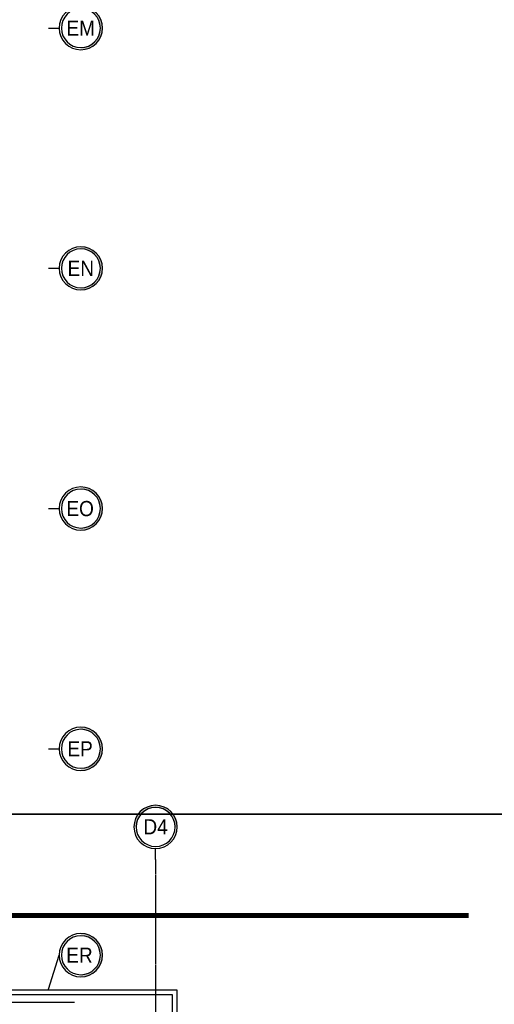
# Model space of a CAD drawing. Extents: x 3880 to 129921, y -116796 to -57711.
# Tile 40 of 110: x 51883 to 52584, y -102044 to -100589. Entities that reach past the tile are written whole.
import ezdxf
from ezdxf.enums import TextEntityAlignment as Align

# ---------------------------------------------------------------- set-up
doc = ezdxf.new("R2010")
doc.units = 0
doc.header["$LTSCALE"] = 2
for name, pattern in [('CENTER', [2, 1.25, -0.25, 0.25, -0.25]), ('DASHED', [0.75, 0.5, -0.25]), ('HIDDEN', [9.525, 6.35, -3.175])]:
    doc.linetypes.add(name, pattern=pattern)
doc.layers.get('0').update_dxf_attribs({"color": 101, "linetype": 'CONTINUOUS'})
for name, color, linetype in [('Det-metal', 141, 'CONTINUOUS'), ('E35', 6, 'CONTINUOUS'), ('E50', 3, 'CONTINUOUS'), ('Os-osie glowne', 1, 'CENTER'), ('Os-osie-opis', 2, 'CONTINUOUS'), ('W-izol-w', 144, 'CONTINUOUS')]:
    doc.layers.add(name, color=color, linetype=linetype)
doc.styles.add('dwg_opis duży', font='ARIAL.TTF', dxfattribs={"width": 0.9})

# ---------------------------------------------------------------- blocks, each defined once
blk = doc.blocks.new('_opis_osi_liczbowy')
blk.add_hatch(color=256).paths.add_polyline_path([(32, 32), (32, 28.8, -1), (32, -28.8), (32, -32, 1)])
for radius in [32, 28.8]:
    blk.add_circle((32, 0), radius)
at = {"style": 'dwg_opis duży', "width": 0.9}
blk.add_attdef('AXNAMEH', text='', height=22.4, rotation=90, dxfattribs=at).set_placement((32, 0), align=Align.MIDDLE_CENTER)
blk = doc.blocks.new('_opis_osi')
blk.add_hatch(color=256).paths.add_polyline_path([(32, -32), (28.8, -32, -1), (-28.8, -32), (-32, -32, 1)])
for radius in [32, 28.8]:
    blk.add_circle((0, -32), radius)
at = {"style": 'dwg_opis duży', "width": 0.9}
blk.add_attdef('AXNAMEV', text='', height=22.4, rotation=90, dxfattribs=at).set_placement((0, -32), align=Align.MIDDLE_CENTER)

msp = doc.modelspace()

# ---------------------------------------------------------------- linework, layer by layer
at = {"layer": 'Det-metal', "linetype": 'DASHED', "ltscale": 0.5}
msp.add_lwpolyline([(51963.547, -102041.32), (51417.547, -102041.32)], dxfattribs=at)
at = {"layer": 'E35'}
for p, q in [((49817.864, -101763.116), (53103.642, -101763.116)), ((53103.642, -101763.116), (50096.32, -101763.116)), ((50096.32, -101763.116), (52936.569, -101763.116))]:
    msp.add_line(p, q, dxfattribs=at)
at = {"layer": 'E50', "linetype": 'HIDDEN', "ltscale": 10, "const_width": 7}
msp.add_lwpolyline([(52546.347, -101912.672), (50939.747, -101912.672, 0.41421356), (50839.747, -102012.672), (50839.747, -103198.62, 0.41421356), (50939.747, -103298.62), (52546.347, -103298.62)], format="xyb", dxfattribs=at)
at = {"layer": 'Os-osie glowne'}
msp.add_lwpolyline([(52083.547, -101829.82), (52083.547, -103392.711)], dxfattribs=at)
at = {"layer": 'Os-osie-opis'}
for points in [[(51925.113, -100601.32), (51941.113, -100601.32)], [(51925.113, -100956.32), (51941.113, -100956.32)], [(51925.113, -101311.32), (51941.113, -101311.32)], [(51925.113, -101666.32), (51941.113, -101666.32)], [(52083.547, -101829.82), (52083.547, -101813.82)], [(51925.113, -102021.32), (51941.113, -101971.32)]]:
    msp.add_lwpolyline(points, dxfattribs=at)
at = {"layer": 'W-izol-w', "linetype": 'Continuous'}
for points in [[(50901.547, -102022.82), (50901.547, -102567.82), (50908.547, -102567.82), (50908.547, -103229.82), (51792.547, -103229.82), (51792.547, -103236.82), (52115.547, -103236.82), (52115.547, -102022.82)], [(50908.547, -102029.82), (50908.547, -103229.82), (52108.547, -103229.82), (52108.547, -102029.82)]]:
    msp.add_lwpolyline(points, close=True, dxfattribs=at)

# ---------------------------------------------------------------- block references
at = {"layer": 'Os-osie-opis'}
ref = msp.add_blockref('_opis_osi', (51941.113, -100601.32), dxfattribs=dict(at, xscale=-1, rotation=90))
ref.add_attrib('AXNAMEV', 'EM', dxfattribs={"layer": '0', "height": 22.4, "style": 'dwg_opis duży', "width": 0.9}).set_placement((51972.851, -100601.32), align=Align.MIDDLE_CENTER)
ref = msp.add_blockref('_opis_osi', (51941.113, -100956.32), dxfattribs=dict(at, xscale=-1, rotation=90))
ref.add_attrib('AXNAMEV', 'EN', dxfattribs={"layer": '0', "height": 22.4, "style": 'dwg_opis duży', "width": 0.9}).set_placement((51973.03, -100956.32), align=Align.MIDDLE_CENTER)
ref = msp.add_blockref('_opis_osi', (51941.113, -101311.32), dxfattribs=dict(at, xscale=-1, rotation=90))
ref.add_attrib('AXNAMEV', 'EO', dxfattribs={"layer": '0', "height": 22.4, "style": 'dwg_opis duży', "width": 0.9}).set_placement((51971.985, -101311.32), align=Align.MIDDLE_CENTER)
ref = msp.add_blockref('_opis_osi', (51941.113, -101666.32), dxfattribs=dict(at, xscale=-1, rotation=90))
ref.add_attrib('AXNAMEV', 'EP', dxfattribs={"layer": '0', "height": 22.4, "style": 'dwg_opis duży', "width": 0.9}).set_placement((51971.944, -101666.32), align=Align.MIDDLE_CENTER)
ref = msp.add_blockref('_opis_osi_liczbowy', (52083.547, -101813.82), dxfattribs=dict(at, xscale=-1, rotation=270))
ref.add_attrib('AXNAMEH', 'D4', dxfattribs={"layer": '0', "height": 22.4, "style": 'dwg_opis duży', "width": 0.9}).set_placement((52083.547, -101781.53), align=Align.MIDDLE_CENTER)
ref = msp.add_blockref('_opis_osi', (51941.113, -101971.32), dxfattribs=dict(at, xscale=-1, rotation=90))
ref.add_attrib('AXNAMEV', 'ER', dxfattribs={"layer": '0', "height": 22.4, "style": 'dwg_opis duży', "width": 0.9}).set_placement((51971.077, -101971.32), align=Align.MIDDLE_CENTER)

doc.saveas('drawing.dxf')
